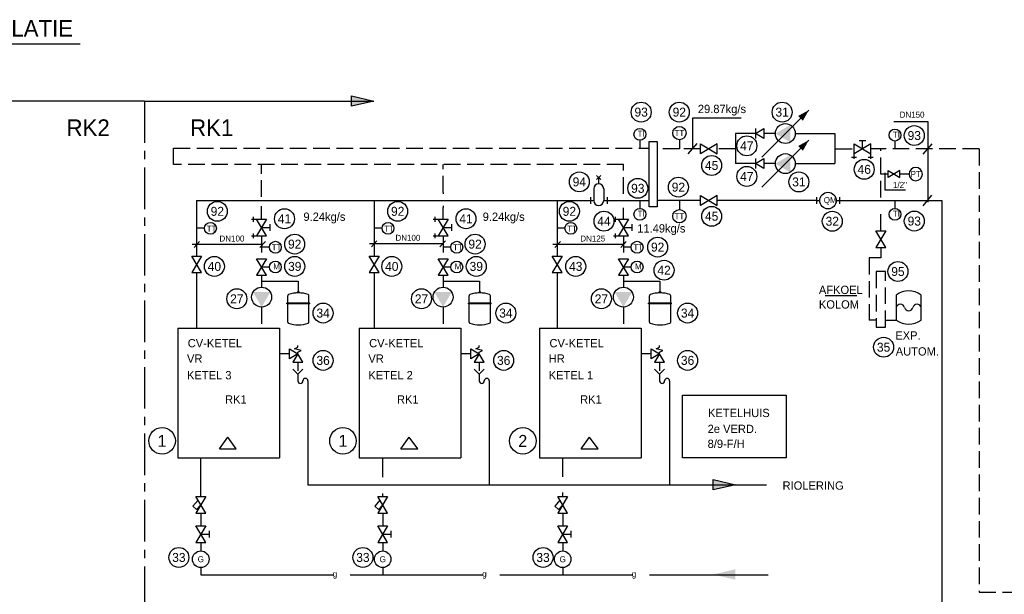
# Model space of a CAD drawing. Extents: x -783 to 603, y 238 to 1079.
# Tile 20 of 23: x -230 to 66, y 659 to 832. Entities that reach past the tile are written whole.
import ezdxf
from ezdxf.enums import TextEntityAlignment as Align

# ---------------------------------------------------------------- set-up
doc = ezdxf.new("R2010")
doc.units = 0
for name, pattern in [('2322105', [47, 40, -7]), ('2322107', [2000, 1000, 1000]), ('2322108', [7, 5, -2]), ('2322134', [45, 40, -5]), ('CENTER', [20, 12.5, -2.5, 2.5, -2.5])]:
    doc.linetypes.add(name, pattern=pattern)
doc.layers.get('0').update_dxf_attribs({"linetype": 'CONTINUOUS'})
for name, color, linetype in [('WL$1----', 3, 'CONTINUOUS'), ('WL531---', 4, 'CONTINUOUS'), ('WL541---', 40, 'CONTINUOUS'), ('WL5501--', 4, 'CONTINUOUS'), ('WL561---', 10, 'CONTINUOUS'), ('WL561---_AANVOER', 10, 'CONTINUOUS'), ('WL561---_RETOUR', 4, 'CONTINUOUS'), ('WM541---', 1, 'CONTINUOUS')]:
    doc.layers.add(name, color=color, linetype=linetype)
doc.styles.add('BURO-018', font='BUROFONT.shx', dxfattribs={"height": 1.8})
doc.styles.add('BURO-025', font='BUROFONT.shx', dxfattribs={"height": 2.5})
doc.styles.add('BURO-050', font='BUROFONT.shx', dxfattribs={"height": 5})

# ---------------------------------------------------------------- blocks, each defined once
blk = doc.blocks.new('3048505A')
at = {"color": 0, "linetype": 'CONTINUOUS'}
for p, q in [((-1.5, 0), (0, -1.5)), ((0, -1.5), (1.5, 0)), ((0, -1.5), (0, -3.5)), ((3, -3.5), (3, -4.91))]:
    blk.add_line(p, q, dxfattribs=at)
for centre, start, end in [((2.25, -3.5), 0, 180), ((0.75, -3.5), 180, 0)]:
    blk.add_arc(centre, 0.75, start, end, dxfattribs=at)
at = {"color": 0, "linetype": 'CONTINUOUS', "style": 'BURO-018', "flags": 1}
blk.add_attdef('W_ID', (0, 0), '', height=1.8, dxfattribs=at)
blk = doc.blocks.new('3048302A')
at = {"color": 0, "linetype": 'CONTINUOUS'}
for p, q in [((-2, 0), (-2.5, 0)), ((-1.5, -1), (-2, 0)), ((-1, 1), (-1.5, -1)), ((-1.5, -2.5), (0, 0)), ((-0.5, 0), (-1, 1)), ((0, 0), (-0.5, 0)), ((2.5, 1.5), (0, 0)), ((0, 0), (1.5, -2.5)), ((0, 0), (2.5, -1.5)), ((2.5, -1.5), (2.5, 1.5)), ((1.5, -2.5), (-1.5, -2.5))]:
    blk.add_line(p, q, dxfattribs=at)
at = {"color": 0, "linetype": 'CONTINUOUS', "style": 'BURO-018', "flags": 1}
blk.add_attdef('W_ID', (0, 0), '', height=1.8, rotation=90, dxfattribs=at)
blk = doc.blocks.new('3048301')
at = {"color": 0, "linetype": 'CONTINUOUS'}
for p, q in [((-2.5, 1.5), (2.5, -1.5)), ((-2.5, -1.5), (-2.5, 1.5)), ((2.5, 1.5), (-2.5, -1.5)), ((2.5, -1.5), (2.5, 1.5))]:
    blk.add_line(p, q, dxfattribs=at)
at = {"color": 0, "linetype": 'CONTINUOUS', "style": 'BURO-018', "flags": 1}
blk.add_attdef('CV_MATCODE', (0, 0), '', height=1.8, dxfattribs=at)
blk = doc.blocks.new('3048507')
at = {"color": 0, "linetype": 'CONTINUOUS'}
blk.add_circle((0, 0), 3, dxfattribs=at)
blk.add_solid([(-1.5, 2.6), (3, 0), (-1.5, -2.6)], dxfattribs=at)
at = {"color": 0, "linetype": 'CONTINUOUS', "style": 'BURO-018', "flags": 1}
blk.add_attdef('CV_MATCODE', (0, 0), '', height=1.8, dxfattribs=at)
blk = doc.blocks.new('2322314')
at = {"color": 0, "linetype": 'CONTINUOUS'}
for p, q in [((3.75, 3.75), (-3.75, 3.75)), ((-3.75, -3.75), (3.75, -3.75))]:
    blk.add_line(p, q, dxfattribs=at)
for centre, radius, start, end in [((1.25, 0), 6.25, 143.1301024, 216.8698976), ((0.28125, 2.5), 1.28125, 102.6803835, 257.3196165), ((-1.25, 0), 6.25, 323.1301024, 36.8698976), ((-0.28125, 0), 1.28125, 282.6803835, 77.3196165), ((0.28125, -2.5), 1.28125, 102.6803835, 257.3196165)]:
    blk.add_arc(centre, radius, start, end, dxfattribs=at)
at = {"color": 0, "linetype": 'CONTINUOUS', "style": 'BURO-018', "flags": 1}
blk.add_attdef('CV_MATCODE', (0, 0), '', height=1.8, dxfattribs=at)
blk = doc.blocks.new('3048301A')
at = {"color": 0, "linetype": 'CONTINUOUS'}
for p, q in [((-2.5, 1.5), (2.5, -1.5)), ((-2.5, -3), (-2.5, 1.5)), ((2.5, 1.5), (-2.5, -1.5)), ((-1, 2.5), (1, 2.5)), ((0, 0), (0, 2.5)), ((2.5, -3), (2.5, 1.5)), ((-3.25, -2.5), (-1.75, -2.5)), ((1.75, -2.5), (3.25, -2.5))]:
    blk.add_line(p, q, dxfattribs=at)
at = {"color": 0, "linetype": 'CONTINUOUS', "style": 'BURO-018', "flags": 1}
blk.add_attdef('CV_MATCODE', (0, 0), '', height=1.8, dxfattribs=at)
blk = doc.blocks.new('3048311')
at = {"color": 0, "linetype": 'CONTINUOUS'}
for p, q in [((-2.5, 1.5), (0, 0)), ((-2.5, -1.5), (-2.5, 1.5)), ((0, 0), (-2.5, -1.5)), ((0, -1.5), (0, 1.5))]:
    blk.add_line(p, q, dxfattribs=at)
at = {"color": 0, "linetype": 'CONTINUOUS', "style": 'BURO-018', "flags": 1}
blk.add_attdef('CV_MATCODE', (0, 0), '', height=1.8, dxfattribs=at)
blk = doc.blocks.new('30SA601W')
at = {"color": 0, "linetype": 'CONTINUOUS'}
blk.add_circle((0, 0), 2, dxfattribs=at)
at = {"color": 0, "linetype": 'CONTINUOUS', "style": 'BURO-018', "flags": 1}
blk.add_attdef('SA_MATCODE', (0, 0), '', height=1.8, dxfattribs=at)
blk = doc.blocks.new('3048301B')
at = {"color": 0, "linetype": 'CONTINUOUS'}
for p, q in [((2.5, 1.5), (-2.5, -1.5)), ((-2.5, -1.5), (-2.5, 1.5)), ((-2.5, 1.5), (2.5, -1.5)), ((0, 0), (1.45, -1.25)), ((2.5, -1.5), (2.5, 1.5)), ((-1.35, -0.81), (0.46, -2.39)), ((0.46, -2.39), (1.45, -1.25))]:
    blk.add_line(p, q, dxfattribs=at)
at = {"color": 0, "linetype": 'CONTINUOUS', "style": 'BURO-018', "flags": 1}
blk.add_attdef('W_ID', (0, 0), '', height=1.8, dxfattribs=at)
blk = doc.blocks.new('30483011')
at = {"color": 0, "linetype": 'CONTINUOUS'}
for p, q in [((2.5, 1.5), (-2.5, -1.5)), ((-2.5, -1.5), (-2.5, 1.5)), ((-2.5, 1.5), (2.5, -1.5)), ((-1, 2.5), (1, 2.5)), ((0, 0), (0, 2.5)), ((2.5, -1.5), (2.5, 1.5))]:
    blk.add_line(p, q, dxfattribs=at)
at = {"color": 0, "linetype": 'CONTINUOUS', "style": 'BURO-018', "flags": 1}
blk.add_attdef('W_ID', (0, 0), '', height=1.8, dxfattribs=at)
blk = doc.blocks.new('3048601')
at = {"color": 0, "linetype": 'CONTINUOUS'}
blk.add_circle((0, 0), 2, dxfattribs=at)
at = {"color": 0, "linetype": 'CONTINUOUS', "style": 'BURO-018', "flags": 1}
blk.add_attdef('CV_MATCODE', (0, 0), '', height=1.8, dxfattribs=at)
blk = doc.blocks.new('3048601G')
at = {"color": 0, "linetype": 'CONTINUOUS'}
blk.add_circle((0, 0), 2.5, dxfattribs=at)
at = {"color": 0, "linetype": 'CONTINUOUS', "style": 'BURO-018', "flags": 1}
blk.add_attdef('CV_MATCODE', (0, 0), '', height=1.8, dxfattribs=at)
blk = doc.blocks.new('2322MP')
at = {"color": 0, "linetype": 'CONTINUOUS'}
for p, q in [((-1.25, 5), (1.25, 2.5)), ((-1.25, 2.5), (1.25, 5)), ((0, 0), (0, 3.75))]:
    blk.add_line(p, q, dxfattribs=at)
at = {"color": 0, "linetype": 'CONTINUOUS', "style": 'BURO-018', "flags": 1}
blk.add_attdef('CV_MATCODE', (0, 0), '', height=1.8, dxfattribs=at)
blk = doc.blocks.new('2322134-1')
at = {"layer": 'WM541---', "color": 0, "style": 'BURO-018'}
for p in [(-135.1, 664.84), (-90.1, 664.84), (-45.1, 664.84)]:
    blk.add_text('g', height=1.8, dxfattribs=at).set_placement(p, align=Align.MIDDLE)
blk = doc.blocks.new('30486013')
at = {"color": 0, "linetype": 'CONTINUOUS'}
blk.add_circle((0, 0), 2, dxfattribs=at)
at = {"color": 0, "linetype": 'CONTINUOUS', "style": 'BURO-018', "flags": 1}
blk.add_attdef('CV_MATCODE', (0, 0), '', height=1.8, dxfattribs=at)

msp = doc.modelspace()

# ---------------------------------------------------------------- hatches: boundary and pattern name
at = {"layer": 'WL$1----'}
msp.add_hatch(color=1, dxfattribs=at).paths.add_polyline_path([(-130.1, 808.91), (-123.37, 807.35), (-130.1, 805.8)])
at = {"layer": 'WL541---', "linetype": '2322134'}
msp.add_hatch(color=256, dxfattribs=at).paths.add_polyline_path([(-14.62, 663.36), (-21.35, 664.92), (-14.62, 666.47)])
at = {"layer": 'WL561---_AANVOER', "linetype": '2322107'}
msp.add_hatch(color=34, dxfattribs=at).paths.add_polyline_path([(-21.29, 693.48), (-14.56, 691.92), (-21.29, 690.36)])

# ---------------------------------------------------------------- linework, layer by layer
at = {"layer": 'WL$1----', "color": 1}
for p, q in [((-192.37, 807.35), (-261.37, 807.35)), ((-192.37, 807.35), (-123.37, 807.35)), ((-130.1, 805.8), (-130.1, 808.91)), ((-130.1, 808.91), (-123.37, 807.35)), ((-123.37, 807.35), (-130.1, 805.8)), ((-21.29, 693.48), (-14.56, 691.92)), ((-21.29, 690.36), (-21.29, 693.48)), ((-14.56, 691.92), (-21.29, 690.36))]:
    msp.add_line(p, q, dxfattribs=at)
at = {"layer": 'WL$1----'}
for p, q in [((-6.62, 790.52), (7.52, 804.66)), ((-6.62, 781.48), (7.52, 795.62)), ((33.44, 795.35), (33.44, 793)), ((37.68, 785.41), (34.66, 785.41)), ((-57.24, 780.99), (-57.24, 777.42)), ((-54.22, 780.99), (-54.22, 777.42)), ((-58.24, 778.42), (-58.24, 776.42)), ((-58.24, 777.42), (-57.24, 777.42)), ((-54.22, 777.42), (-53.22, 777.42)), ((-53.22, 778.42), (-53.22, 776.42)), ((-43.34, 777.42), (-43.34, 775.08)), ((-31.44, 777.42), (-31.44, 774.72)), ((9.78, 778.42), (9.78, 776.42)), ((9.78, 777.42), (10.78, 777.42)), ((15.78, 777.42), (16.78, 777.42)), ((16.78, 778.42), (16.78, 776.42)), ((33.44, 777.42), (33.44, 775.08)), ((-120.92, 769.08), (-123.27, 769.08)), ((-65.9, 769.08), (-68.24, 769.08)), ((-154.82, 763.38), (-157.17, 763.38)), ((-100.23, 763.38), (-102.57, 763.38)), ((-45.96, 763.38), (-48.3, 763.38)), ((-154.82, 757.44), (-157.17, 757.44)), ((-100.23, 757.44), (-102.57, 757.44)), ((-45.96, 757.44), (-48.3, 757.44))]:
    msp.add_line(p, q, dxfattribs=at)
for points in [[(7.52, 804.66, 0, 2, 0), (5.04, 802.18, 2, 2, 0)], [(7.52, 795.62, 0, 2, 0), (5.04, 793.15, 2, 2, 0)]]:
    msp.add_lwpolyline(points, format="xyseb", dxfattribs=at)
for centre in [(33.44, 797.13), (-43.34, 773.29), (33.44, 773.29), (-119.13, 769.08), (-64.11, 769.08), (-153.03, 763.38), (-98.44, 763.38), (-44.17, 763.38), (-153.03, 757.44), (-98.44, 757.44), (-44.17, 757.44)]:
    msp.add_circle(centre, 1.79, dxfattribs=at)
for centre, start, end in [((-55.73, 780.99), 0, 180), ((-55.73, 777.42), 180, 0)]:
    msp.add_arc(centre, 1.51, start, end, dxfattribs=at)
at = {"layer": 'WL531---', "color": 4}
for p, q in [((-14.59, 797.59), (-14.59, 793.04)), ((-8.57, 797.59), (-14.59, 797.59)), ((-2.55, 797.59), (-6.07, 797.59)), ((3.45, 797.59), (15.38, 797.59)), ((15.38, 797.59), (15.38, 793)), ((-14.59, 793.04), (-14.59, 788.55)), ((15.38, 793), (15.38, 788.55)), ((-8.57, 788.55), (-14.59, 788.55)), ((-2.55, 788.55), (-6.07, 788.55)), ((3.45, 788.55), (15.38, 788.55)), ((-157.17, 753.16), (-146.17, 753.16)), ((-146.17, 753.16), (-146.17, 749.84)), ((-102.57, 753.16), (-91.58, 753.16)), ((-91.58, 753.16), (-91.58, 749.84)), ((-48.3, 753.16), (-37.31, 753.16)), ((-37.31, 753.16), (-37.31, 749.84))]:
    msp.add_line(p, q, dxfattribs=at)
at = {"layer": 'WL541---'}
for p, q in [((-175.48, 689.88), (-175.48, 700)), ((-175.48, 688.4), (-175.48, 689.88))]:
    msp.add_line(p, q, dxfattribs=at)
at = {"layer": 'WL541---', "linetype": '2322134'}
for p, q in [((-120.74, 694.17), (-120.74, 700)), ((-66.57, 694.33), (-66.57, 700)), ((-120.74, 688.4), (-120.74, 689.3)), ((-66.57, 688.4), (-66.57, 689.62)), ((-175.48, 683.4), (-175.48, 679.57)), ((-120.74, 683.4), (-120.74, 679.57)), ((-66.57, 683.4), (-66.57, 679.57)), ((-175.48, 674.57), (-175.48, 672.01)), ((-120.74, 674.57), (-120.74, 672.01)), ((-66.57, 674.57), (-66.57, 672.01)), ((-175.48, 667.01), (-175.48, 664.84)), ((-120.74, 667.01), (-120.74, 664.84)), ((-66.57, 667.01), (-66.57, 664.84)), ((-175.48, 664.84), (-4.72, 664.84))]:
    msp.add_line(p, q, dxfattribs=at)
at = {"layer": 'WL5501--', "color": 3, "linetype": '2322105'}
for p, q in [((-182.36, 739.06), (-182.36, 700)), ((-182.36, 739.06), (-151.81, 739.06)), ((-151.81, 739.06), (-151.81, 700)), ((-127.77, 739.06), (-127.77, 700)), ((-127.77, 739.06), (-97.22, 739.06)), ((-97.22, 739.06), (-97.22, 700)), ((-73.5, 739.06), (-73.5, 700)), ((-73.5, 739.06), (-42.95, 739.06)), ((-42.95, 739.06), (-42.95, 700)), ((-182.36, 700), (-151.81, 700)), ((-127.77, 700), (-97.22, 700)), ((-73.5, 700), (-42.95, 700))]:
    msp.add_line(p, q, dxfattribs=at)
at = {"layer": 'WL561---', "color": 1}
for p, q in [((-268.67, 824.57), (-211.76, 824.57)), ((-43.34, 795.57), (-43.34, 793.23)), ((-31.44, 795.74), (-31.44, 793.04)), ((30.35, 785.78), (30.35, 780.54)), ((36.56, 780.54), (30.35, 780.54)), ((-174.38, 769.08), (-176.72, 769.08))]:
    msp.add_line(p, q, dxfattribs=at)
at = {"layer": 'WL561---', "color": 7, "linetype": 'CENTER'}
msp.add_line((-192.37, 807.35), (-192.37, 654.83), dxfattribs=at)
at = {"layer": 'WL561---', "color": 7}
for p, q in [((-12.9, 802.18), (-27.45, 802.18)), ((-27.45, 802.18), (-27.45, 793.04)), ((-28.8, 791.45), (-26.11, 794.62)), ((12.44, 748.87), (21.91, 748.87)), ((-30.53, 699.97), (-30.53, 718.86)), ((-30.53, 718.86), (0.65, 718.86)), ((0.65, 718.86), (0.65, 699.97)), ((-169.89, 702.73), (-167.34, 706.22)), ((-164.79, 702.73), (-167.34, 706.22)), ((-115.3, 702.73), (-112.75, 706.22)), ((-110.19, 702.73), (-112.75, 706.22)), ((-61.03, 702.73), (-58.47, 706.22)), ((-55.92, 702.73), (-58.47, 706.22)), ((-169.89, 702.73), (-164.79, 702.73)), ((-115.3, 702.73), (-110.19, 702.73)), ((-61.03, 702.73), (-55.92, 702.73)), ((0.65, 699.97), (-30.53, 699.97))]:
    msp.add_line(p, q, dxfattribs=at)
at = {"layer": 'WL561---'}
for p, q in [((31.33, 785.33), (29.16, 785.33)), ((-102.57, 779.9), (-102.57, 779.48)), ((-102.57, 775.89), (-102.57, 775.35))]:
    msp.add_line(p, q, dxfattribs=at)
at = {"layer": 'WL561---', "color": 3}
for p, q in [((-145.8, 749.83), (-146.44, 749.83)), ((-146.44, 749.65), (-146.44, 749.83)), ((-145.8, 749.65), (-145.8, 749.83)), ((-91.2, 749.83), (-91.85, 749.83)), ((-91.85, 749.65), (-91.85, 749.83)), ((-91.2, 749.65), (-91.2, 749.83)), ((-36.93, 749.83), (-37.58, 749.83)), ((-37.58, 749.65), (-37.58, 749.83)), ((-36.93, 749.65), (-36.93, 749.83)), ((-149.31, 746.56), (-149.31, 748.79)), ((-142.93, 746.56), (-142.93, 748.79)), ((-94.72, 746.56), (-94.72, 748.79)), ((-88.33, 746.56), (-88.33, 748.79)), ((-40.45, 746.56), (-40.45, 748.79)), ((-34.06, 746.56), (-34.06, 748.79)), ((-149.55, 746.32), (-149.55, 746.56)), ((-142.69, 746.56), (-149.55, 746.56)), ((-142.69, 746.32), (-149.55, 746.32)), ((-149.31, 740.87), (-149.31, 746.32)), ((-145.8, 746.56), (-146.44, 746.56)), ((-142.93, 740.87), (-142.93, 746.32)), ((-142.69, 746.32), (-142.69, 746.56)), ((-88.09, 746.56), (-94.96, 746.56)), ((-94.96, 746.32), (-94.96, 746.56)), ((-88.09, 746.32), (-94.96, 746.32)), ((-94.72, 740.87), (-94.72, 746.32)), ((-91.2, 746.56), (-91.85, 746.56)), ((-88.33, 740.87), (-88.33, 746.32)), ((-88.09, 746.32), (-88.09, 746.56)), ((-33.82, 746.56), (-40.69, 746.56)), ((-40.69, 746.32), (-40.69, 746.56)), ((-33.82, 746.32), (-40.69, 746.32)), ((-40.45, 740.87), (-40.45, 746.32)), ((-36.93, 746.56), (-37.58, 746.56)), ((-34.06, 740.87), (-34.06, 746.32)), ((-33.82, 746.32), (-33.82, 746.56))]:
    msp.add_line(p, q, dxfattribs=at)
at = {"layer": 'WL561---', "color": 1}
for centre in [(-43.34, 797.36), (-172.59, 769.08)]:
    msp.add_circle(centre, 1.79, dxfattribs=at)
at = {"layer": 'WL561---', "color": 3}
for centre, radius, start, end in [((-148.95, 748.79), 0.36, 114.1712, 180), ((-146.12, 741.05), 8.6, 69.7297, 110.2703), ((-143.29, 748.79), 0.36, 360, 65.8288), ((-94.36, 748.79), 0.36, 114.1712, 180), ((-91.53, 741.05), 8.6, 69.7297, 110.2703), ((-88.69, 748.79), 0.36, 360, 65.8288), ((-40.09, 748.79), 0.36, 114.1712, 180), ((-37.26, 741.05), 8.6, 69.7297, 110.2703), ((-34.42, 748.79), 0.36, 360, 65.8288), ((-148.95, 740.87), 0.36, 180, 245.8288), ((-143.29, 740.87), 0.36, 294.1712, 360), ((-94.36, 740.87), 0.36, 180, 245.8288), ((-88.69, 740.87), 0.36, 294.1712, 360), ((-40.09, 740.87), 0.36, 180, 245.8288), ((-34.42, 740.87), 0.36, 294.1712, 360), ((-146.12, 748.61), 8.6, 249.7297, 290.2703), ((-91.53, 748.61), 8.6, 249.7297, 290.2703), ((-37.26, 748.61), 8.6, 249.7297, 290.2703)]:
    msp.add_arc(centre, radius, start, end, dxfattribs=at)
at = {"layer": 'WL561---_AANVOER', "linetype": '2322107'}
for p, q in [((-176.72, 777.42), (-157.17, 777.42)), ((-176.72, 777.42), (-176.72, 760.74)), ((-157.14, 777.42), (-58.24, 777.42)), ((-123.27, 777.42), (-123.27, 760.74)), ((-68.24, 777.42), (-68.24, 760.74)), ((-53.22, 777.42), (-40.53, 777.42)), ((-25.1, 777.42), (-38.11, 777.42)), ((9.78, 777.42), (-20.1, 777.42)), ((16.78, 777.42), (47.54, 777.42)), ((47.54, 777.42), (47.52, 648.35)), ((-176.72, 755.73), (-176.72, 739.06)), ((-123.27, 755.75), (-123.27, 739.06)), ((-68.24, 755.75), (-68.24, 739.06))]:
    msp.add_line(p, q, dxfattribs=at)
at = {"layer": 'WL561---_AANVOER', "color": 34, "linetype": '2322107'}
for p, q in [((-143.25, 721.75), (-143.25, 698.12)), ((-88.66, 721.75), (-88.66, 698.12)), ((-34.39, 721.75), (-34.39, 698.12)), ((-143.25, 698.12), (-143.25, 691.92)), ((-88.66, 698.12), (-88.66, 691.92)), ((-34.39, 698.12), (-34.39, 691.92)), ((-143.25, 691.92), (-5.26, 691.92))]:
    msp.add_line(p, q, dxfattribs=at)
at = {"layer": 'WL561---_AANVOER', "linetype": '2322107'}
msp.add_lwpolyline([(-40.53, 795.22), (-38.11, 795.22), (-38.11, 775.58), (-40.53, 775.58)], close=True, dxfattribs=at)
at = {"layer": 'WL561---_RETOUR', "linetype": '2322108'}
for p, q in [((-183.66, 793.23), (-40.53, 793.23)), ((-183.66, 788.25), (-183.66, 793.23)), ((-31.44, 793.04), (-38.11, 793.04)), ((-25.07, 793.04), (-31.44, 793.04)), ((-14.62, 793.04), (-20.07, 793.04)), ((15.51, 793), (20.96, 793)), ((58.75, 793), (26.14, 793)), ((29.16, 778.37), (29.16, 793)), ((-48.3, 788.25), (-183.66, 788.25)), ((-157.17, 778.52), (-157.17, 788.25)), ((-102.57, 779.9), (-102.57, 788.25)), ((-48.3, 779.5), (-48.3, 788.25)), ((-157.17, 771.82), (-157.17, 775.75)), ((-102.57, 771.82), (-102.57, 775.35)), ((-48.3, 771.85), (-48.3, 775.27)), ((29.16, 768.33), (29.16, 774.46)), ((-157.17, 766.82), (-157.17, 759.94)), ((-102.57, 766.82), (-102.57, 759.94)), ((-48.3, 766.82), (-48.3, 759.94)), ((29.16, 763.33), (29.18, 760.23)), ((29.18, 760.23), (25.64, 760.22)), ((25.64, 760.22), (25.65, 741.46)), ((-157.17, 754.94), (-157.17, 751.38)), ((-102.57, 754.94), (-102.57, 751.38)), ((-48.3, 754.94), (-48.3, 751.38)), ((-157.17, 745.38), (-157.17, 739.06)), ((-102.57, 745.38), (-102.57, 739.06)), ((-48.3, 745.38), (-48.3, 739.06)), ((27.8, 741.47), (25.65, 741.46)), ((30.59, 741.49), (33.82, 741.49))]:
    msp.add_line(p, q, dxfattribs=at)
at = {"layer": 'WL561---_RETOUR', "color": 4, "linetype": '2322108'}
for p, q in [((58.75, 793), (58.75, 659.56)), ((58.75, 659.56), (119.29, 659.56))]:
    msp.add_line(p, q, dxfattribs=at)
at = {"layer": 'WL561---_RETOUR', "color": 4}
for p, q in [((-148.75, 731.28), (-151.81, 731.28)), ((-94.16, 731.28), (-97.22, 731.28)), ((-39.89, 731.28), (-42.95, 731.28)), ((-146.25, 728.78), (-146.25, 726.24)), ((-91.66, 728.78), (-91.66, 726.24)), ((-37.39, 728.78), (-37.39, 726.24))]:
    msp.add_line(p, q, dxfattribs=at)
at = {"layer": 'WL561---_RETOUR', "linetype": '2322108'}
msp.add_lwpolyline([(27.8, 739.31), (30.59, 739.31), (30.59, 756.07), (27.8, 756.07)], close=True, dxfattribs=at)
at = {"layer": 'WM541---'}
for p, q in [((33.07, 801.19), (43.28, 801.19)), ((43.28, 801.19), (43.28, 776.99)), ((41.91, 791.38), (44.6, 794.55)), ((41.88, 775.84), (44.56, 779.01)), ((-177.47, 763.26), (-175.82, 765.11)), ((-157.69, 763.26), (-156.04, 765.11)), ((-124.11, 763.47), (-122.46, 765.32)), ((-103.5, 763.47), (-101.86, 765.32)), ((-68.89, 763.26), (-67.24, 765.11)), ((-49.11, 763.26), (-47.46, 765.11)), ((-178.09, 764.29), (-157.07, 764.29)), ((-124.73, 764.5), (-102.47, 764.5)), ((-69.51, 764.29), (-48.49, 764.29))]:
    msp.add_line(p, q, dxfattribs=at)

# ---------------------------------------------------------------- block references
at = {"layer": 'WL$1----'}
for name, p, rotation in [('3048507', (0.45, 797.59), 180), ('3048311', (-8.57, 797.59), 180), ('3048507', (0.45, 788.55), 180), ('3048311', (-8.57, 788.55), 180), ('3048301A', (-157.17, 769.32), 270), ('3048301A', (-102.57, 769.32), 270), ('3048301A', (-48.3, 769.32), 270), ('3048301', (29.16, 765.83), 270), ('3048301', (-176.72, 758.24), 270), ('3048301', (-157.17, 757.44), 270), ('3048301', (-123.27, 758.24), 270), ('3048301', (-102.57, 757.44), 270), ('3048301', (-68.24, 758.24), 270), ('3048301', (-48.3, 757.44), 270), ('3048507', (-157.17, 748.38), 270), ('3048507', (-102.57, 748.38), 270), ('3048507', (-48.3, 748.38), 270), ('2322314', (37.57, 745.24), 270), ('3048302A', (-146.25, 731.28), 270), ('3048302A', (-91.66, 731.28), 270), ('3048302A', (-37.39, 731.28), 270), ('30483011', (-175.48, 677.07), 270), ('30483011', (-120.74, 677.07), 270), ('30483011', (-66.57, 677.07), 270)]:
    msp.add_blockref(name, p, dxfattribs=dict(at, rotation=rotation))
for name, p in [('3048301', (-22.57, 793.04)), ('3048301A', (23.64, 793)), ('3048301', (-22.6, 777.42))]:
    msp.add_blockref(name, p, dxfattribs=at)
for name, p, xscale, yscale, zscale in [('3048301', (33.12, 785.38), 0.7, 0.7, 0.7), ('2322MP', (-55.73, 782.5), 0.5, 0.5, 0.5), ('3048601', (13.28, 777.42), 1.25, 1.25, 1.25)]:
    msp.add_blockref(name, p, dxfattribs=dict(at, xscale=xscale, yscale=yscale, zscale=zscale))
ref = msp.add_blockref('30486013', (39.68, 785.41), dxfattribs=dict(at, xscale=-1))
ref.add_attrib('CV_TEXT1', 'PT', dxfattribs={"layer": '0', "color": 1, "height": 1.8, "style": 'BURO-018'}).set_placement((39.68, 785.41), align=Align.MIDDLE)
ref = msp.add_blockref('30SA601W', (-31.44, 772.72), dxfattribs=at)
ref.add_attrib('SA_TEXT1', 'TT', dxfattribs={"layer": '0', "color": 1, "linetype": 'CONTINUOUS', "height": 1.8, "style": 'BURO-018'}).set_placement((-31.44, 772.72), align=Align.MIDDLE)
at = {"layer": 'WL$1----', "color": 3, "rotation": 270}
for p in [(-175.48, 685.9), (-120.74, 685.9), (-66.57, 685.9)]:
    msp.add_blockref('3048301B', p, dxfattribs=at)
at = {"layer": 'WL$1----'}
ref = msp.add_blockref('3048601G', (-175.48, 669.51), dxfattribs=at)
ref.add_attrib('CV_TEXT1', 'G', dxfattribs={"layer": '0', "color": 1, "linetype": 'CONTINUOUS', "height": 1.8, "style": 'BURO-018'}).set_placement((-175.48, 669.51), align=Align.MIDDLE)
ref = msp.add_blockref('3048601G', (-120.74, 669.51), dxfattribs=at)
ref.add_attrib('CV_TEXT1', 'G', dxfattribs={"layer": '0', "color": 1, "linetype": 'CONTINUOUS', "height": 1.8, "style": 'BURO-018'}).set_placement((-120.74, 669.51), align=Align.MIDDLE)
ref = msp.add_blockref('3048601G', (-66.57, 669.51), dxfattribs=at)
ref.add_attrib('CV_TEXT1', 'G', dxfattribs={"layer": '0', "color": 1, "linetype": 'CONTINUOUS', "height": 1.8, "style": 'BURO-018'}).set_placement((-66.57, 669.51), align=Align.MIDDLE)
at = {"layer": 'WL531---', "color": 1}
ref = msp.add_blockref('30SA601W', (-31.44, 797.74), dxfattribs=at)
ref.add_attrib('SA_TEXT1', 'TT', dxfattribs={"layer": '0', "color": 1, "linetype": 'CONTINUOUS', "height": 1.8, "style": 'BURO-018'}).set_placement((-31.44, 797.74), align=Align.MIDDLE)
at = {"layer": 'WL561---', "color": 7}
ref = msp.add_blockref('3048601', (-42.95, 804.04), dxfattribs=dict(at, xscale=1.5, yscale=1.5, zscale=1.5))
ref.add_attrib('CV_TEXT1', '93', dxfattribs={"layer": '0', "color": 1, "linetype": 'CONTINUOUS', "height": 2.7, "style": 'BURO-018'}).set_placement((-42.95, 804.04), align=Align.MIDDLE)
ref = msp.add_blockref('3048601', (-31.47, 804.04), dxfattribs=dict(at, xscale=1.5, yscale=1.5, zscale=1.5))
ref.add_attrib('CV_TEXT1', '92', dxfattribs={"layer": '0', "color": 1, "linetype": 'CONTINUOUS', "height": 2.7, "style": 'BURO-018'}).set_placement((-31.47, 804.04), align=Align.MIDDLE)
ref = msp.add_blockref('3048601', (-0.52, 804.04), dxfattribs=dict(at, xscale=1.5, yscale=1.5, zscale=1.5))
ref.add_attrib('CV_TEXT1', '31', dxfattribs={"layer": '0', "color": 1, "linetype": 'CONTINUOUS', "height": 2.7, "style": 'BURO-018'}).set_placement((-0.52, 804.04), align=Align.MIDDLE)
ref = msp.add_blockref('3048601', (39.25, 797), dxfattribs=dict(at, xscale=1.5, yscale=1.5, zscale=1.5))
ref.add_attrib('CV_TEXT1', '93', dxfattribs={"layer": '0', "color": 1, "linetype": 'CONTINUOUS', "height": 2.7, "style": 'BURO-018'}).set_placement((39.25, 797), align=Align.MIDDLE)
ref = msp.add_blockref('3048601', (-11.14, 793.9), dxfattribs=dict(at, xscale=1.5, yscale=1.5, zscale=1.5))
ref.add_attrib('CV_TEXT1', '47', dxfattribs={"layer": '0', "color": 1, "linetype": 'CONTINUOUS', "height": 2.7, "style": 'BURO-018'}).set_placement((-11.14, 793.9), align=Align.MIDDLE)
ref = msp.add_blockref('3048601', (-21.73, 787.98), dxfattribs=dict(at, xscale=1.5, yscale=1.5, zscale=1.5))
ref.add_attrib('CV_TEXT1', '45', dxfattribs={"layer": '0', "color": 1, "linetype": 'CONTINUOUS', "height": 2.7, "style": 'BURO-018'}).set_placement((-21.73, 787.98), align=Align.MIDDLE)
ref = msp.add_blockref('3048601', (24.18, 786.82), dxfattribs=dict(at, xscale=1.5, yscale=1.5, zscale=1.5))
ref.add_attrib('CV_TEXT1', '46', dxfattribs={"layer": '0', "color": 1, "linetype": 'CONTINUOUS', "height": 2.7, "style": 'BURO-018'}).set_placement((24.18, 786.82), align=Align.MIDDLE)
ref = msp.add_blockref('3048601', (-61.56, 783.06), dxfattribs=dict(at, xscale=1.5, yscale=1.5, zscale=1.5))
ref.add_attrib('CV_TEXT1', '94', dxfattribs={"layer": '0', "color": 1, "linetype": 'CONTINUOUS', "height": 2.7, "style": 'BURO-018'}).set_placement((-61.56, 783.06), align=Align.MIDDLE)
ref = msp.add_blockref('3048601', (-11.14, 784.7), dxfattribs=dict(at, xscale=1.5, yscale=1.5, zscale=1.5))
ref.add_attrib('CV_TEXT1', '47', dxfattribs={"layer": '0', "color": 1, "linetype": 'CONTINUOUS', "height": 2.7, "style": 'BURO-018'}).set_placement((-11.14, 784.7), align=Align.MIDDLE)
ref = msp.add_blockref('3048601', (4.51, 783.04), dxfattribs=dict(at, xscale=1.5, yscale=1.5, zscale=1.5))
ref.add_attrib('CV_TEXT1', '31', dxfattribs={"layer": '0', "color": 1, "linetype": 'CONTINUOUS', "height": 2.7, "style": 'BURO-018'}).set_placement((4.51, 783.04), align=Align.MIDDLE)
ref = msp.add_blockref('3048601', (-43.96, 781.11), dxfattribs=dict(at, xscale=1.5, yscale=1.5, zscale=1.5))
ref.add_attrib('CV_TEXT1', '93', dxfattribs={"layer": '0', "color": 1, "linetype": 'CONTINUOUS', "height": 2.7, "style": 'BURO-018'}).set_placement((-43.96, 781.11), align=Align.MIDDLE)
ref = msp.add_blockref('3048601', (-31.74, 781.47), dxfattribs=dict(at, xscale=1.5, yscale=1.5, zscale=1.5))
ref.add_attrib('CV_TEXT1', '92', dxfattribs={"layer": '0', "color": 1, "linetype": 'CONTINUOUS', "height": 2.7, "style": 'BURO-018'}).set_placement((-31.74, 781.47), align=Align.MIDDLE)
ref = msp.add_blockref('3048601', (-170.5, 774.19), dxfattribs=dict(at, xscale=1.5, yscale=1.5, zscale=1.5))
ref.add_attrib('CV_TEXT1', '92', dxfattribs={"layer": '0', "color": 1, "linetype": 'CONTINUOUS', "height": 2.7, "style": 'BURO-018'}).set_placement((-170.5, 774.19), align=Align.MIDDLE)
ref = msp.add_blockref('3048601', (-116.22, 774.19), dxfattribs=dict(at, xscale=1.5, yscale=1.5, zscale=1.5))
ref.add_attrib('CV_TEXT1', '92', dxfattribs={"layer": '0', "color": 1, "linetype": 'CONTINUOUS', "height": 2.7, "style": 'BURO-018'}).set_placement((-116.22, 774.19), align=Align.MIDDLE)
ref = msp.add_blockref('3048601', (-64.55, 774.19), dxfattribs=dict(at, xscale=1.5, yscale=1.5, zscale=1.5))
ref.add_attrib('CV_TEXT1', '92', dxfattribs={"layer": '0', "color": 1, "linetype": 'CONTINUOUS', "height": 2.7, "style": 'BURO-018'}).set_placement((-64.55, 774.19), align=Align.MIDDLE)
ref = msp.add_blockref('3048601', (-150.29, 771.96), dxfattribs=dict(at, xscale=1.5, yscale=1.5, zscale=1.5))
ref.add_attrib('CV_TEXT1', '41', dxfattribs={"layer": '0', "color": 1, "linetype": 'CONTINUOUS', "height": 2.7, "style": 'BURO-018'}).set_placement((-150.29, 771.96), align=Align.MIDDLE)
ref = msp.add_blockref('3048601', (-95.66, 771.96), dxfattribs=dict(at, xscale=1.5, yscale=1.5, zscale=1.5))
ref.add_attrib('CV_TEXT1', '41', dxfattribs={"layer": '0', "color": 1, "linetype": 'CONTINUOUS', "height": 2.7, "style": 'BURO-018'}).set_placement((-95.66, 771.96), align=Align.MIDDLE)
ref = msp.add_blockref('3048601', (-54.14, 771.23), dxfattribs=dict(at, xscale=1.5, yscale=1.5, zscale=1.5))
ref.add_attrib('CV_TEXT1', '44', dxfattribs={"layer": '0', "color": 1, "linetype": 'CONTINUOUS', "height": 2.7, "style": 'BURO-018'}).set_placement((-54.14, 771.23), align=Align.MIDDLE)
ref = msp.add_blockref('3048601', (-21.73, 772.69), dxfattribs=dict(at, xscale=1.5, yscale=1.5, zscale=1.5))
ref.add_attrib('CV_TEXT1', '45', dxfattribs={"layer": '0', "color": 1, "linetype": 'CONTINUOUS', "height": 2.7, "style": 'BURO-018'}).set_placement((-21.73, 772.69), align=Align.MIDDLE)
ref = msp.add_blockref('3048601', (14.57, 771.21), dxfattribs=dict(at, xscale=1.5, yscale=1.5, zscale=1.5))
ref.add_attrib('CV_TEXT1', '32', dxfattribs={"layer": '0', "color": 1, "linetype": 'CONTINUOUS', "height": 2.7, "style": 'BURO-018'}).set_placement((14.57, 771.21), align=Align.MIDDLE)
ref = msp.add_blockref('3048601', (39.25, 771.26), dxfattribs=dict(at, xscale=1.5, yscale=1.5, zscale=1.5))
ref.add_attrib('CV_TEXT1', '93', dxfattribs={"layer": '0', "color": 1, "linetype": 'CONTINUOUS', "height": 2.7, "style": 'BURO-018'}).set_placement((39.25, 771.26), align=Align.MIDDLE)
ref = msp.add_blockref('3048601', (-147.22, 764.32), dxfattribs=dict(at, xscale=1.5, yscale=1.5, zscale=1.5))
ref.add_attrib('CV_TEXT1', '92', dxfattribs={"layer": '0', "color": 1, "linetype": 'CONTINUOUS', "height": 2.7, "style": 'BURO-018'}).set_placement((-147.22, 764.32), align=Align.MIDDLE)
ref = msp.add_blockref('3048601', (-92.93, 764.32), dxfattribs=dict(at, xscale=1.5, yscale=1.5, zscale=1.5))
ref.add_attrib('CV_TEXT1', '92', dxfattribs={"layer": '0', "color": 1, "linetype": 'CONTINUOUS', "height": 2.7, "style": 'BURO-018'}).set_placement((-92.93, 764.32), align=Align.MIDDLE)
ref = msp.add_blockref('3048601', (-37.98, 763.42), dxfattribs=dict(at, xscale=1.5, yscale=1.5, zscale=1.5))
ref.add_attrib('CV_TEXT1', '92', dxfattribs={"layer": '0', "color": 1, "linetype": 'CONTINUOUS', "height": 2.7, "style": 'BURO-018'}).set_placement((-37.98, 763.42), align=Align.MIDDLE)
ref = msp.add_blockref('3048601', (-171.39, 757.62), dxfattribs=dict(at, xscale=1.5, yscale=1.5, zscale=1.5))
ref.add_attrib('CV_TEXT1', '40', dxfattribs={"layer": '0', "color": 1, "linetype": 'CONTINUOUS', "height": 2.7, "style": 'BURO-018'}).set_placement((-171.39, 757.62), align=Align.MIDDLE)
ref = msp.add_blockref('3048601', (-147.2, 757.62), dxfattribs=dict(at, xscale=1.5, yscale=1.5, zscale=1.5))
ref.add_attrib('CV_TEXT1', '39', dxfattribs={"layer": '0', "color": 1, "linetype": 'CONTINUOUS', "height": 2.7, "style": 'BURO-018'}).set_placement((-147.2, 757.62), align=Align.MIDDLE)
ref = msp.add_blockref('3048601', (-118, 757.62), dxfattribs=dict(at, xscale=1.5, yscale=1.5, zscale=1.5))
ref.add_attrib('CV_TEXT1', '40', dxfattribs={"layer": '0', "color": 1, "linetype": 'CONTINUOUS', "height": 2.7, "style": 'BURO-018'}).set_placement((-118, 757.62), align=Align.MIDDLE)
ref = msp.add_blockref('3048601', (-92.57, 757.62), dxfattribs=dict(at, xscale=1.5, yscale=1.5, zscale=1.5))
ref.add_attrib('CV_TEXT1', '39', dxfattribs={"layer": '0', "color": 1, "linetype": 'CONTINUOUS', "height": 2.7, "style": 'BURO-018'}).set_placement((-92.57, 757.62), align=Align.MIDDLE)
ref = msp.add_blockref('3048601', (-62.64, 757.62), dxfattribs=dict(at, xscale=1.5, yscale=1.5, zscale=1.5))
ref.add_attrib('CV_TEXT1', '43', dxfattribs={"layer": '0', "color": 1, "linetype": 'CONTINUOUS', "height": 2.7, "style": 'BURO-018'}).set_placement((-62.64, 757.62), align=Align.MIDDLE)
ref = msp.add_blockref('3048601', (-36.06, 756.47), dxfattribs=dict(at, xscale=1.5, yscale=1.5, zscale=1.5))
ref.add_attrib('CV_TEXT1', '42', dxfattribs={"layer": '0', "color": 1, "linetype": 'CONTINUOUS', "height": 2.7, "style": 'BURO-018'}).set_placement((-36.06, 756.47), align=Align.MIDDLE)
ref = msp.add_blockref('3048601', (34.33, 756.09), dxfattribs=dict(at, xscale=1.5, yscale=1.5, zscale=1.5))
ref.add_attrib('CV_TEXT1', '95', dxfattribs={"layer": '0', "color": 1, "linetype": 'CONTINUOUS', "height": 2.7, "style": 'BURO-018'}).set_placement((34.33, 756.09), align=Align.MIDDLE)
ref = msp.add_blockref('3048601', (-164.63, 747.89), dxfattribs=dict(at, xscale=1.5, yscale=1.5, zscale=1.5))
ref.add_attrib('CV_TEXT1', '27', dxfattribs={"layer": '0', "color": 1, "linetype": 'CONTINUOUS', "height": 2.7, "style": 'BURO-018'}).set_placement((-164.63, 747.89), align=Align.MIDDLE)
ref = msp.add_blockref('3048601', (-109.05, 747.89), dxfattribs=dict(at, xscale=1.5, yscale=1.5, zscale=1.5))
ref.add_attrib('CV_TEXT1', '27', dxfattribs={"layer": '0', "color": 1, "linetype": 'CONTINUOUS', "height": 2.7, "style": 'BURO-018'}).set_placement((-109.05, 747.89), align=Align.MIDDLE)
ref = msp.add_blockref('3048601', (-54.91, 747.89), dxfattribs=dict(at, xscale=1.5, yscale=1.5, zscale=1.5))
ref.add_attrib('CV_TEXT1', '27', dxfattribs={"layer": '0', "color": 1, "linetype": 'CONTINUOUS', "height": 2.7, "style": 'BURO-018'}).set_placement((-54.91, 747.89), align=Align.MIDDLE)
ref = msp.add_blockref('3048601', (-138.67, 743.58), dxfattribs=dict(at, xscale=1.5, yscale=1.5, zscale=1.5))
ref.add_attrib('CV_TEXT1', '34', dxfattribs={"layer": '0', "color": 1, "linetype": 'CONTINUOUS', "height": 2.7, "style": 'BURO-018'}).set_placement((-138.67, 743.58), align=Align.MIDDLE)
ref = msp.add_blockref('3048601', (-83.66, 743.58), dxfattribs=dict(at, xscale=1.5, yscale=1.5, zscale=1.5))
ref.add_attrib('CV_TEXT1', '34', dxfattribs={"layer": '0', "color": 1, "linetype": 'CONTINUOUS', "height": 2.7, "style": 'BURO-018'}).set_placement((-83.66, 743.58), align=Align.MIDDLE)
ref = msp.add_blockref('3048601', (-28.98, 743.58), dxfattribs=dict(at, xscale=1.5, yscale=1.5, zscale=1.5))
ref.add_attrib('CV_TEXT1', '34', dxfattribs={"layer": '0', "color": 1, "linetype": 'CONTINUOUS', "height": 2.7, "style": 'BURO-018'}).set_placement((-28.98, 743.58), align=Align.MIDDLE)
ref = msp.add_blockref('3048601', (30.01, 733.31), dxfattribs=dict(at, xscale=1.5, yscale=1.5, zscale=1.5))
ref.add_attrib('CV_TEXT1', '35', dxfattribs={"layer": '0', "color": 1, "linetype": 'CONTINUOUS', "height": 2.7, "style": 'BURO-018'}).set_placement((30.01, 733.31), align=Align.MIDDLE)
ref = msp.add_blockref('3048601', (-138.67, 729.34), dxfattribs=dict(at, xscale=1.5, yscale=1.5, zscale=1.5))
ref.add_attrib('CV_TEXT1', '36', dxfattribs={"layer": '0', "color": 1, "linetype": 'CONTINUOUS', "height": 2.7, "style": 'BURO-018'}).set_placement((-138.67, 729.34), align=Align.MIDDLE)
ref = msp.add_blockref('3048601', (-84.32, 729.34), dxfattribs=dict(at, xscale=1.5, yscale=1.5, zscale=1.5))
ref.add_attrib('CV_TEXT1', '36', dxfattribs={"layer": '0', "color": 1, "linetype": 'CONTINUOUS', "height": 2.7, "style": 'BURO-018'}).set_placement((-84.32, 729.34), align=Align.MIDDLE)
ref = msp.add_blockref('3048601', (-28.98, 729.34), dxfattribs=dict(at, xscale=1.5, yscale=1.5, zscale=1.5))
ref.add_attrib('CV_TEXT1', '36', dxfattribs={"layer": '0', "color": 1, "linetype": 'CONTINUOUS', "height": 2.7, "style": 'BURO-018'}).set_placement((-28.98, 729.34), align=Align.MIDDLE)
ref = msp.add_blockref('3048601', (-187.14, 705.13), dxfattribs=dict(at, xscale=2, yscale=2, zscale=2))
ref.add_attrib('CV_TEXT1', '1', dxfattribs={"layer": '0', "color": 1, "linetype": 'CONTINUOUS', "height": 3.6, "style": 'BURO-018'}).set_placement((-187.14, 705.13), align=Align.MIDDLE)
ref = msp.add_blockref('3048601', (-132.69, 705.13), dxfattribs=dict(at, xscale=2, yscale=2, zscale=2))
ref.add_attrib('CV_TEXT1', '1', dxfattribs={"layer": '0', "color": 1, "linetype": 'CONTINUOUS', "height": 3.6, "style": 'BURO-018'}).set_placement((-132.69, 705.13), align=Align.MIDDLE)
ref = msp.add_blockref('3048601', (-78.57, 705.13), dxfattribs=dict(at, xscale=2, yscale=2, zscale=2))
ref.add_attrib('CV_TEXT1', '2', dxfattribs={"layer": '0', "color": 1, "linetype": 'CONTINUOUS', "height": 3.6, "style": 'BURO-018'}).set_placement((-78.57, 705.13), align=Align.MIDDLE)
ref = msp.add_blockref('3048601', (-182.08, 670.05), dxfattribs=dict(at, xscale=1.5, yscale=1.5, zscale=1.5))
ref.add_attrib('CV_TEXT1', '33', dxfattribs={"layer": '0', "color": 1, "linetype": 'CONTINUOUS', "height": 2.7, "style": 'BURO-018'}).set_placement((-182.08, 670.05), align=Align.MIDDLE)
ref = msp.add_blockref('3048601', (-126.69, 670.05), dxfattribs=dict(at, xscale=1.5, yscale=1.5, zscale=1.5))
ref.add_attrib('CV_TEXT1', '33', dxfattribs={"layer": '0', "color": 1, "linetype": 'CONTINUOUS', "height": 2.7, "style": 'BURO-018'}).set_placement((-126.69, 670.05), align=Align.MIDDLE)
ref = msp.add_blockref('3048601', (-72.48, 670.05), dxfattribs=dict(at, xscale=1.5, yscale=1.5, zscale=1.5))
ref.add_attrib('CV_TEXT1', '33', dxfattribs={"layer": '0', "color": 1, "linetype": 'CONTINUOUS', "height": 2.7, "style": 'BURO-018'}).set_placement((-72.48, 670.05), align=Align.MIDDLE)
at = {"layer": 'WL561---_AANVOER', "color": 34, "linetype": '2322107'}
for p in [(-146.25, 726.66), (-91.66, 726.66), (-37.39, 726.66)]:
    msp.add_blockref('3048505A', p, dxfattribs=at)
at = {"layer": 'WM541---'}
msp.add_blockref('2322134-1', (0, 0), dxfattribs=at)

# ---------------------------------------------------------------- texts
at = {"layer": 'WL$1----', "color": 4, "style": 'BURO-050'}
msp.add_text('CV-INSTALLATIE', height=5, dxfattribs=at).set_placement((-267.42, 826.76))
at = {"layer": 'WL561---', "color": 7, "style": 'BURO-025'}
for s, height, p in [('29.87kg/s', 2.5, (-25.88, 803.75)), ('RK2', 5, (-215.88, 796.86)), ('RK1', 5, (-178.71, 796.86)), ('9.24kg/s', 2.5, (-144.59, 771.32)), ('9.24kg/s', 2.5, (-90.64, 771.32)), ('11.49kg/s', 2.5, (-44.13, 767.81)), ('AFKOEL', 2.5, (10.54, 749.32)), ('KOLOM', 2.5, (10.54, 744.93)), ('EXP. ', 2.5, (33.53, 735.6)), ('CV-KETEL', 2.5, (-179.4, 733.27)), ('CV-KETEL', 2.5, (-124.81, 733.27)), ('CV-KETEL', 2.5, (-70.54, 733.27)), ('AUTOM.', 2.5, (33.67, 730.79)), ('VR', 2.5, (-179.63, 728.64)), ('VR', 2.5, (-125.04, 728.64)), ('HR', 2.5, (-70.77, 728.64)), ('KETEL 3', 2.5, (-179.63, 723.64)), ('KETEL 2', 2.5, (-125.04, 723.64)), ('KETEL 1', 2.5, (-70.77, 723.64)), ('RK1', 2.5, (-168.18, 716.34)), ('RK1', 2.5, (-116.45, 716.34)), ('RK1', 2.5, (-61.32, 716.34)), ('KETELHUIS', 2.5, (-22.83, 712.28)), ('2e VERD.', 2.5, (-22.94, 707.48)), ('8/9-F/H', 2.5, (-22.94, 702.99)), ('RIOLERING', 2.5, (-0.39, 690.43))]:
    msp.add_text(s, height=height, dxfattribs=at).set_placement(p)
at = {"layer": 'WL561---', "color": 1, "style": 'BURO-018'}
for s, p in [('TI', (-44, 796.62)), ('TI', (32.79, 796.4)), ('1/2"', (32.84, 781.25)), ('QM', (12.01, 776.68)), ('TI', (-44, 772.55)), ('TI', (32.79, 772.55)), ('TT', (-173.7, 768.11)), ('TT', (-120.25, 768.11)), ('TT', (-65.22, 768.11)), ('TT', (-154.14, 762.42)), ('TT', (-99.55, 762.42)), ('TT', (-45.28, 762.42)), ('M', (-153.69, 756.7)), ('M', (-99.09, 756.7)), ('M', (-44.82, 756.7))]:
    msp.add_text(s, height=1.8, dxfattribs=at).set_placement(p)
at = {"layer": 'WL561---', "color": 3, "style": 'BURO-025'}
for tag, text, p in [('TR_POSNR', '0', (-146.12, 740.01)), ('TR_FABR', '', (-146.12, 740.01)), ('TR_POSNR', '0', (-91.53, 740.01)), ('TR_FABR', '', (-91.53, 740.01)), ('TR_POSNR', '0', (-37.26, 740.01)), ('TR_FABR', '', (-37.26, 740.01))]:
    msp.add_attdef(tag, text=text, height=0.06, dxfattribs=at).set_placement(p, align=Align.MIDDLE)
at = {"layer": 'WM541---', "color": 1, "style": 'BURO-018'}
for s, p in [('DN150', (34.84, 802.38)), ('DN100', (-169.85, 765.11)), ('DN100', (-116.9, 765.32))]:
    msp.add_text(s, height=1.8, dxfattribs=at).set_placement(p)
at = {"layer": 'WM541---', "style": 'BURO-018'}
msp.add_text('DN125', height=1.8, dxfattribs=at).set_placement((-61.27, 765.11))

doc.saveas('drawing.dxf')
